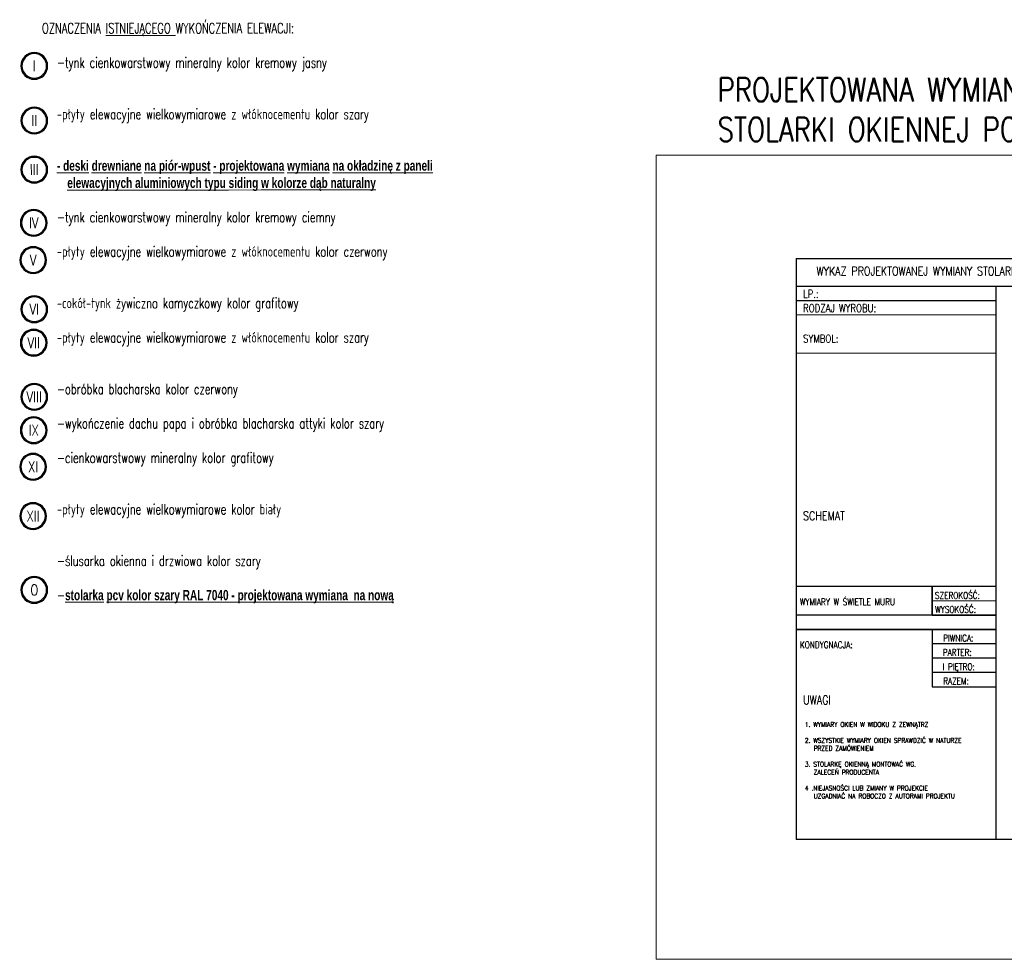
# Model space of a CAD drawing. Header units: inches. Extents: x 27484 to 71626, y -45113 to 39.
# Tile 39 of 256: x 37990 to 40053, y -37806 to -35837. Entities that reach past the tile are written whole.
import ezdxf
from ezdxf.enums import TextEntityAlignment as Align

# ---------------------------------------------------------------- set-up
doc = ezdxf.new("R2010")
doc.units = ezdxf.units.IN
doc.header["$LTSCALE"] = 50
doc.header["$MEASUREMENT"] = 0
doc.linetypes.add('ACAD_ISO04W100', pattern=[30, 24, -3, 0, -3])
doc.linetypes.add('CENTER2', pattern=[1.125, 0.75, -0.125, 0.125, -0.125])
for name, color, linetype in [('_Tabelka', 7, 'Continuous'), ('A-OS', 7, 'CENTER2'), ('wykaz_tabelka', 7, 'Continuous')]:
    doc.layers.add(name, color=color, linetype=linetype)
for name, color, linetype, lineweight in [('A-WID', 1, 'Continuous', 9), ('opis nowy', 7, 'Continuous', 5), ('OPISY_SKŁADY', 165, 'Continuous', 18), ('R-MET-OKN', 7, 'Continuous', 35)]:
    doc.layers.add(name, color=color, linetype=linetype, lineweight=lineweight)
doc.styles.add('20', font='SIMPLEX.SHX', dxfattribs={"width": 0.7, "height": 20})
doc.styles.add('H35', font='simplex.shx', dxfattribs={"width": 0.9, "height": 35})
doc.styles.add('MM_050', font='romans.shx', dxfattribs={"width": 0.8, "height": 16})
doc.styles.add('ROMANS', font='simplex.shx', dxfattribs={"width": 0.8, "height": 15})

# ---------------------------------------------------------------- blocks, each defined once
blk = doc.blocks.new('OSKA_D')
at = {"linetype": 'Continuous'}
for radius in [25, 23]:
    blk.add_circle((0, -25), radius, dxfattribs=at)
at = {"style": 'ROMANS', "width": 0.8, "flags": 4}
blk.add_attdef('OS', text='', height=20, dxfattribs=at).set_placement((0, -25), align=Align.MIDDLE_CENTER)

msp = doc.modelspace()

# ---------------------------------------------------------------- linework, layer by layer
at = {"layer": '_Tabelka'}
for p, q in [((39616.61879, -36337.56643, -0.95303), (42199.62719, -36337.56475, -1.50812)), ((39616.62149, -36337.56643, -0.95302), (39616.61891, -37554.88649, 0.95302)), ((39616.62149, -36337.56643, -0.95302), (39616.61891, -37554.88649, 0.95302)), ((39902.18908, -37084.99409, 0.49166), (39902.18908, -37024.99409, 0.49166)), ((40036.30917, -37084.99409, 0.49166), (39616.61879, -37084.99409, 0.49166)), ((40036.30917, -37084.99409, 0.49166), (39616.61879, -37084.99409, 0.49166)), ((40036.30917, -37114.99409, 0.49166), (39616.61879, -37114.99409, 0.49166)), ((40036.31144, -37114.99409, 0.59166), (39902.18908, -37114.99409, 0.59166)), ((40036.31144, -37114.99409, 0.59166), (39902.18908, -37114.99409, 0.59166)), ((39902.18908, -37114.99409, 0.49166), (39902.18908, -37204.99409, 0.59166)), ((40036.31128, -37144.99409, 0.59166), (39902.18908, -37144.99409, 0.59166)), ((40036.30917, -37174.99409, 0.59166), (39902.18908, -37174.99409, 0.59166)), ((40036.31111, -37174.99409, 0.59166), (39902.18908, -37174.99409, 0.59166)), ((40036.31094, -37204.99409, 0.59166), (39902.18908, -37204.99409, 0.59166)), ((40068.86362, -37554.88649, 1.04697), (39616.61879, -37554.88649, 1.04697))]:
    msp.add_line(p, q, dxfattribs=at)
for points, elevation in [([(39616.61879, -36395.47855), (42199.62719, -36395.47855)], 1.04697), ([(40036.3095, -37554.88649), (40036.31594, -36395.47855)], 0.04697), ([(39616.61879, -36425.47855), (40036.31577, -36425.47855)], 1.04697), ([(39902.18908, -37024.99409), (39616.61879, -37024.99409)], 0.49166), ([(40036.31211, -37024.99409), (39902.18908, -37024.99409), (39902.18908, -37084.99409), (40036.31178, -37084.99409)], 0.49166), ([(39902.18908, -37084.99409), (39616.61879, -37084.99409)], 0.49166), ([(39616.61879, -37114.99409), (40036.31161, -37114.99409)], 0.49166), ([(40036.31052, -37234.99409), (40036.30917, -37114.99409)], 0.49166), ([(40036.31061, -37204.99409), (39902.18908, -37204.99409), (39902.18908, -37234.99409), (40036.31044, -37234.99409)], 0.59166), ([(40036.30917, -37554.88649), (40036.31036, -37264.99409)], 1.04697)]:
    msp.add_lwpolyline(points, dxfattribs=dict(at, elevation=elevation))
at = {"layer": '_Tabelka', "const_width": 2, "elevation": 0.49166}
msp.add_lwpolyline([(40036.31211, -37054.99409), (40036.31178, -37054.99409)], dxfattribs=at)
at = {"layer": 'A-WID', "ltscale": 0.1}
msp.add_lwpolyline([(39323.41601, -36120.43845), (42964.0979, -36120.43845), (42964.0979, -37806.17008), (39323.41601, -37806.17008)], close=True, dxfattribs=at)
at = {"layer": 'R-MET-OKN', "lineweight": 15, "ltscale": 0.4}
for p, q in [((40036.3156, -36455.47854, 1.10758), (39616.62107, -36455.47855, 1.04697)), ((40036.31516, -36535.98328, -0.58173), (39616.62107, -36535.98329, -0.64235)), ((40036.31211, -37054.99409, 0.49166), (39902.18908, -37054.99409, 0.49166))]:
    msp.add_line(p, q, dxfattribs=at)

# ---------------------------------------------------------------- block references
at = {"layer": 'A-OS', "linetype": 'ACAD_ISO04W100', "ltscale": 5}
ref = msp.add_blockref('OSKA_D', (38020.35341, -35905.59153), dxfattribs=dict(at, xscale=-1.12113745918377, yscale=1.121137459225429, zscale=1.1211374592, rotation=0.1597456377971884))
ref.add_attrib('OS', 'I', dxfattribs={"layer": '0', "height": 22.42275, "rotation": 0.15974564, "style": 'ROMANS', "width": 0.8, "flags": 4}).set_placement((38020.43155, -35933.61986), align=Align.MIDDLE_CENTER)
ref = msp.add_blockref('OSKA_D', (38020.35341, -36020.08579), dxfattribs=dict(at, xscale=-1.12113745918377, yscale=1.121137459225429, zscale=1.1211374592, rotation=0.1597456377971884))
ref.add_attrib('OS', 'II', dxfattribs={"layer": '0', "height": 22.422749, "rotation": 0.15974564, "style": 'ROMANS', "width": 0.8, "flags": 4}).set_placement((38020.43155, -36048.11412), align=Align.MIDDLE_CENTER)
ref = msp.add_blockref('OSKA_D', (38020.35341, -36122.98793), dxfattribs=dict(at, xscale=-1.12113745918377, yscale=1.121137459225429, zscale=1.1211374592, rotation=0.1597456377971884))
ref.add_attrib('OS', 'III', dxfattribs={"layer": '0', "height": 22.422749, "rotation": 0.15974564, "style": 'ROMANS', "width": 0.8, "flags": 4}).set_placement((38020.43155, -36151.01625), align=Align.MIDDLE_CENTER)
ref = msp.add_blockref('OSKA_D', (38019.23706, -36234.52941), dxfattribs=dict(at, xscale=-1.12113745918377, yscale=1.121137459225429, zscale=1.1211374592, rotation=0.1597456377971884))
ref.add_attrib('OS', 'IV', dxfattribs={"layer": '0', "height": 22.422749, "rotation": 0.15974564, "style": 'ROMANS', "width": 0.8, "flags": 4}).set_placement((38019.31521, -36262.55774), align=Align.MIDDLE_CENTER)
ref = msp.add_blockref('OSKA_D', (38018.12072, -36312.47186), dxfattribs=dict(at, xscale=-1.12113745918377, yscale=1.121137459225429, zscale=1.1211374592, rotation=0.1597456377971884))
ref.add_attrib('OS', 'V', dxfattribs={"layer": '0', "height": 22.42275, "rotation": 0.15974564, "style": 'ROMANS', "width": 0.8, "flags": 4}).set_placement((38018.19887, -36340.50019), align=Align.MIDDLE_CENTER)
ref = msp.add_blockref('OSKA_D', (38020.35341, -36415.62914), dxfattribs=dict(at, xscale=-1.12113745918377, yscale=1.121137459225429, zscale=1.1211374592, rotation=0.1597456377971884))
ref.add_attrib('OS', 'VI', dxfattribs={"layer": '0', "height": 22.422749, "rotation": 0.15974564, "style": 'ROMANS', "width": 0.8, "flags": 4}).set_placement((38020.43155, -36443.65747), align=Align.MIDDLE_CENTER)
ref = msp.add_blockref('OSKA_D', (38019.23706, -36485.69846), dxfattribs=dict(at, xscale=-1.12113745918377, yscale=1.121137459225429, zscale=1.1211374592, rotation=0.1597456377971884))
ref.add_attrib('OS', 'VII', dxfattribs={"layer": '0', "height": 22.422749, "rotation": 0.15974564, "style": 'ROMANS', "width": 0.8, "flags": 4}).set_placement((38019.31521, -36513.72679), align=Align.MIDDLE_CENTER)
ref = msp.add_blockref('OSKA_D', (38020.35341, -36599.1443), dxfattribs=dict(at, xscale=-1.12113745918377, yscale=1.121137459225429, zscale=1.1211374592, rotation=0.1597456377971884))
ref.add_attrib('OS', 'VIII', dxfattribs={"layer": '0', "height": 22.422749, "rotation": 0.15974564, "style": 'ROMANS', "width": 0.8, "flags": 4}).set_placement((38020.43155, -36627.17263), align=Align.MIDDLE_CENTER)
ref = msp.add_blockref('OSKA_D', (38019.23706, -36669.21362), dxfattribs=dict(at, xscale=-1.12113745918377, yscale=1.121137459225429, zscale=1.1211374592, rotation=0.1597456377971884))
ref.add_attrib('OS', 'IX', dxfattribs={"layer": '0', "height": 22.422749, "rotation": 0.15974564, "style": 'ROMANS', "width": 0.8, "flags": 4}).set_placement((38019.31521, -36697.24195), align=Align.MIDDLE_CENTER)
ref = msp.add_blockref('OSKA_D', (38017.8956, -36745.76595), dxfattribs=dict(at, xscale=-1.12113745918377, yscale=1.121137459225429, zscale=1.1211374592, rotation=0.1597456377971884))
ref.add_attrib('OS', 'XI', dxfattribs={"layer": '0', "height": 22.422749, "rotation": 0.15974564, "style": 'ROMANS', "width": 0.8, "flags": 4}).set_placement((38017.97375, -36773.79428), align=Align.MIDDLE_CENTER)
ref = msp.add_blockref('OSKA_D', (38017.8956, -36849.06275), dxfattribs=dict(at, xscale=-1.12113745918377, yscale=1.121137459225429, zscale=1.1211374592, rotation=0.1597456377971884))
ref.add_attrib('OS', 'XII', dxfattribs={"layer": '0', "height": 22.422749, "rotation": 0.15974564, "style": 'ROMANS', "width": 0.8, "flags": 4}).set_placement((38017.97375, -36877.09108), align=Align.MIDDLE_CENTER)
ref = msp.add_blockref('OSKA_D', (38020.35341, -37003.91126), dxfattribs=dict(at, xscale=-1.12113745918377, yscale=1.121137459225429, zscale=1.1211374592, rotation=0.1597456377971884))
ref.add_attrib('OS', 'O', dxfattribs={"layer": '0', "height": 22.42275, "rotation": 0.15974564, "style": 'ROMANS', "width": 0.8, "flags": 4}).set_placement((38020.43155, -37031.93959), align=Align.MIDDLE_CENTER)

# ---------------------------------------------------------------- texts
at = {"layer": '_Tabelka', "color": 2, "style": 'H35', "width": 0.8}
for s, height, p in [('LP.:', 16.425198, (39631.43738, -36419.60998, 0.04697)), ('RODZAJ WYROBU:', 16.425198, (39631.43738, -36449.60998, 0.04697)), ('SYMBOL:', 16.425198, (39631.43738, -36513.50546, 0.04697)), ('SZEROKOŚĆ:', 14, (39907.74812, -37050.54626, 0.49166)), ('WYMIARY W ŚWIETLE MURU', 14, (39624.78067, -37064.14251, 0.49166)), ('WYSOKOŚĆ:', 14, (39908.21641, -37079.85947, 0.49166)), ('PIWNICA:', 14, (39924.873, -37139.85947, 0.59166)), ('KONDYGNACJA:', 14, (39624.78067, -37154.14251, 0.49166)), ('PARTER:', 14, (39924.2709, -37169.85947, 0.59166)), ('I PIĘTRO:', 14, (39923.48454, -37199.85947, 0.59166)), ('RAZEM:', 14, (39925.05741, -37229.85947, 0.59166))]:
    msp.add_text(s, height=height, dxfattribs=at).set_placement(p)
at = {"layer": '_Tabelka', "color": 5, "style": 'H35', "width": 0.8}
for s, p in [('SCHEMAT', (39631.43738, -36885.69632, 1.04697)), ('UWAGI', (39631.43738, -37271.76301, 1.04697))]:
    msp.add_text(s, height=18.25022, dxfattribs=at).set_placement(p)
at = {"layer": 'A-WID', "ltscale": 0.1, "insert": (39452.4129, -35958.37425), "char_height": 50, "attachment_point": 1, "style": 'MM_050'}
msp.add_mtext_dynamic_manual_height_columns('PROJEKTOWANA WYMIANA STOLARKI OKIENNEJ PCV', width=882.4856526, gutter_width=80, heights=[0], dxfattribs=at)
at = {"layer": 'opis nowy', "insert": (39635.20268, -37309.00101, 6.04697), "char_height": 10, "width": 401.1282519, "attachment_point": 1, "rotation": 359.99315993, "style": 'H35'}
msp.add_mtext('1. WYMIARY OKIEN W WIDOKU Z ZEWNĄTRZ \\P\\P2. WSZYSTKIE WYMIARY OKIEN SPRAWDZIĆ W NATURZE \\P   PRZED ZAMÓWIENIEM\\P\\P3. STOLARKĘ OKIENNĄ MONTOWAĆ WG.\\P   ZALECEŃ PRODUCENTA\\P\\P4 .NIEJASNOŚCI LUB ZMIANY W PROJEKCIE \\P   UZGADNIAĆ NA ROBOCZO Z AUTORAMI PROJEKTU', dxfattribs=at)
at = {"layer": 'OPISY_SKŁADY', "insert": (38036.72891, -35843.76569), "char_height": 21.6, "width": 1289.9296768, "attachment_point": 1, "rotation": 0.007654, "style": '20'}
msp.add_mtext('{\\C0;OZNACZENIA\\L ISTNIEJĄCEGO\\l WYKOŃCZENIA ELEWACJI:\\P\\P   -tynk cienkowarstwowy mineralny kolor kremowy jasny \\P\\P\\P   -płyty elewacyjne wielkowymiarowe z włóknocementu kolor szary\\P\\P\\P   \\fArial|b1|i0|c0|p34;\\L-\\fArial|b1|i0|c238|p34; \\fArial|b1|i0|c0|p34;d\\fArial|b1|i0|c238|p34;eski\\fArial|b1|i0|c0|p34; d\\fArial|b1|i0|c238|p34;re\\fArial|b1|i0|c0|p34;wn\\fArial|b1|i0|c238|p34;i\\fArial|b1|i0|c0|p34;an\\fArial|b1|i0|c238|p34;e\\fArial|b1|i0|c0|p34; na \\fArial|b1|i0|c238|p34;piór\\fArial|b1|i0|c0|p34;-w\\fArial|b1|i0|c238|p34;pust\\fArial|b1|i0|c0|p34; - \\fArial|b1|i0|c238|p34;pr\\fArial|b1|i0|c0|p34;o\\fArial|b1|i0|c238|p34;jekt\\fArial|b1|i0|c0|p34;owana w\\fArial|b1|i0|c238|p34;ymi\\fArial|b1|i0|c0|p34;ana na \\fArial|b1|i0|c238|p34;okładzinę z paneli \\P\\l         \\Lelewacyjnych aluminiowych typu siding w kolorze dąb naturalny\\Fsimplex|c238;\\l\\P\\P   -tynk cienkowarstwowy mineralny kolor kremowy ciemny\\P\\P   -płyty elewacyjne wielkowymiarowe z włóknocementu kolor czerwony\\P\\P\\P   -cokół-tynk żywiczno kamyczkowy kolor grafitowy\\P\\P   -płyty elewacyjne wielkowymiarowe z włóknocementu kolor szary\\P\\P\\P   -obróbka blacharska kolor czerwony \\P\\P   -wykończenie dachu papa i obróbka blacharska attyki kolor szary \\P\\P   -cienkowarstwowy mineralny kolor grafitowy\\P\\P\\P   -płyty elewacyjne wielkowymiarowe kolor biały\\P\\P\\P   -ślusarka okienna i drzwiowa kolor szary \\P   \\P   -\\fArial|b1|i0|c238|p34;\\Lstolarka pcv kolor szary RAL 7040 - projektowana wymiana  na nową\\P\\Fsimplex|c238;\\l\\P\\Fromans|c238;\\P }', dxfattribs=at)
at = {"layer": 'wykaz_tabelka', "color": 5, "style": 'H35', "width": 0.8}
msp.add_text('WYKAZ PROJEKTOWANEJ WYMIANY STOLARKI OKIENNEJ NA NOWĄ', height=18.25022, dxfattribs=at).set_placement((39659.40725, -36372.76773, 2.04697))

doc.saveas('drawing.dxf')
